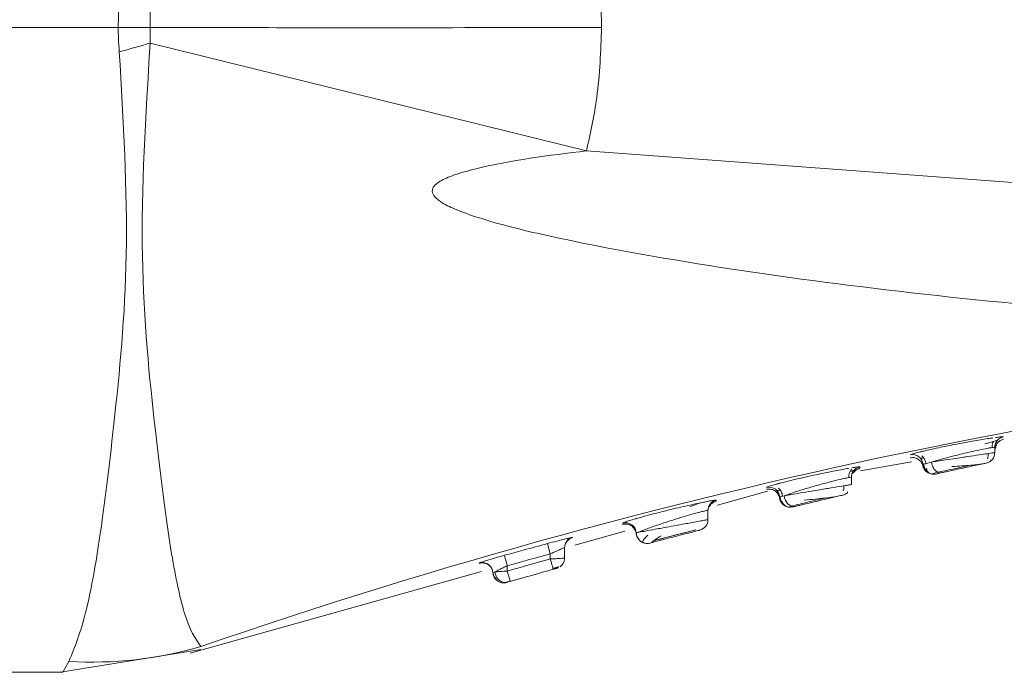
# Model space of a CAD drawing. Header units: millimetres. Extents: x -445 to 1926, y -59 to 420.
# Tile 9 of 44: x -213 to -199, y 156 to 165. Entities that reach past the tile are written whole.
import ezdxf

# ---------------------------------------------------------------- set-up
doc = ezdxf.new("R2010")
doc.units = ezdxf.units.MM
doc.linetypes.add('SLD-Solid', pattern=[0])

msp = doc.modelspace()

# ---------------------------------------------------------------- linework, layer by layer
at = {"color": 7, "linetype": 'SLD-Solid', "lineweight": 18}
for p, q in [((-227.196, 164.585), (-211.822, 164.585)), ((-211.377, 164.366), (-205.29, 162.863)), ((-190.096, 161.74), (-205.29, 162.863)), ((-199.692, 158.846), (-199.652, 158.853)), ((-199.561, 158.787), (-199.596, 158.688)), ((-199.587, 158.775), (-199.582, 158.777)), ((-199.473, 158.872), (-199.473, 158.872)), ((-200.645, 158.66), (-200.599, 158.671)), ((-199.596, 158.725), (-199.596, 158.652)), ((-201.471, 158.397), (-200.758, 158.521)), ((-199.652, 158.535), (-199.649, 158.551)), ((-201.588, 158.355), (-201.561, 158.379)), ((-200.459, 158.361), (-200.383, 158.377)), ((-200.388, 158.376), (-200.367, 158.381)), ((-201.596, 158.307), (-201.596, 158.205)), ((-203.465, 157.919), (-202.765, 158.115)), ((-201.648, 158.091), (-201.649, 158.106)), ((-203.596, 157.843), (-203.596, 157.715)), ((-203.588, 157.891), (-203.563, 157.92)), ((-202.486, 157.894), (-202.476, 157.892)), ((-202.461, 157.895), (-202.421, 157.904)), ((-202.432, 157.905), (-202.412, 157.91)), ((-202.429, 157.906), (-202.421, 157.904)), ((-202.413, 157.892), (-202.414, 157.892)), ((-202.407, 157.902), (-202.402, 157.902)), ((-204.783, 157.668), (-204.783, 157.65)), ((-205.455, 157.359), (-204.757, 157.556)), ((-205.588, 157.371), (-205.565, 157.411)), ((-205.835, 157.382), (-205.796, 157.237)), ((-205.596, 157.324), (-205.596, 157.181)), ((-206.786, 157.111), (-206.787, 157.107)), ((-206.763, 157.12), (-206.786, 157.111)), ((-205.796, 157.237), (-205.796, 157.167)), ((-210.82, 155.852), (-206.755, 156.994)), ((-206.601, 157.005), (-206.596, 156.975)), ((-206.596, 156.975), (-206.593, 156.954)), ((-206.396, 157.073), (-206.396, 156.998)), ((-205.717, 157.033), (-205.712, 157.035)), ((-206.465, 156.837), (-206.45, 156.841)), ((-206.356, 156.861), (-206.354, 156.854)), ((-212.627, 155.585), (-210.67, 155.902)), ((-212.595, 155.585), (-212.511, 155.737)), ((-227.196, 155.585), (-212.595, 155.585))]:
    msp.add_line(p, q, dxfattribs=at)
at = {"color": 7, "linetype": 'SLD-Solid', "lineweight": 18, "flags": 128}
for points in [[(-203.588, 157.891), (-203.593, 157.868), (-203.596, 157.843)], [(-202.476, 157.892), (-202.476, 157.892), (-202.443, 157.889), (-202.411, 157.893)], [(-206.436, 157.218), (-206.435, 157.214), (-206.432, 157.206), (-206.428, 157.192), (-206.424, 157.174), (-206.417, 157.152), (-206.411, 157.128), (-206.403, 157.101), (-206.396, 157.073)], [(-206.486, 156.839), (-206.471, 156.836), (-206.468, 156.835)], [(-206.468, 156.835), (-206.438, 156.834), (-206.405, 156.84)]]:
    msp.add_lwpolyline(points, dxfattribs=at)
at = {"color": 7, "linetype": 'SLD-Solid', "lineweight": 18}
for centre, radius, start, end in [((-255.956, 323.389), 165.154, 285.50503, 285.65978), ((-184.637, 80.726), 79.595, 93.93236, 109.08957), ((-199.446, 158.725), 0.15, 139.6318, 179.9993), ((-200.746, 158.474), 0.15, 5.1451, 101.3663), ((-199.746, 158.652), 0.15, 282.0074, 360), ((-200.447, 158.5), 0.15, 185.1215, 282.4167), ((-201.446, 158.307), 0.15, 138.6097, 179.999), ((-202.746, 158.02), 0.15, 3.5045, 102.8521), ((-201.746, 158.205), 0.15, 283.1798, 310.635), ((-202.446, 158.039), 0.15, 183.4844, 239.025), ((-204.746, 157.522), 0.15, 2.1491, 104.2976), ((-203.746, 157.715), 0.15, 284.3579, 360), ((-205.446, 157.324), 0.15, 104.9021, 179.9979), ((-206.746, 156.967), 0.15, 14.7595, 105.8046), ((-178.911, 60.693), 100.15, 105.5719, 105.92855), ((-178.911, 60.693), 100, 105.5719, 105.92855), ((-212.189, 161.159), 5.432, 266.6009, 286.2568)]:
    msp.add_arc(centre, radius, start, end, dxfattribs=at)
for points, knots in [([(-205.29, 166.306), (-205.224, 165.99), (-205.104, 165.422), (-205.088, 164.842), (-205.081, 164.585)], [0, 0, 0, 0, 0.556738, 1, 1, 1, 1]), ([(-211.822, 164.585), (-211.821, 164.648), (-211.82, 164.761), (-211.811, 164.874), (-211.807, 164.924)], [0, 0, 0, 0, 0.558771, 1, 1, 1, 1]), ([(-211.377, 164.585), (-211.377, 164.626), (-211.378, 164.699), (-211.377, 164.772), (-211.377, 164.804)], [0, 0, 0, 0, 0.5627197, 1, 1, 1, 1]), ([(-211.807, 164.246), (-211.812, 164.309), (-211.82, 164.422), (-211.821, 164.535), (-211.822, 164.585)], [0, 0, 0, 0, 0.561067, 1, 1, 1, 1]), ([(-211.822, 164.585), (-211.739, 164.585), (-211.59, 164.584), (-211.442, 164.585), (-211.377, 164.585)], [0, 0, 0, 0, 0.559994, 1, 1, 1, 1]), ([(-211.377, 164.366), (-211.377, 164.406), (-211.378, 164.479), (-211.377, 164.552), (-211.377, 164.585)], [0, 0, 0, 0, 0.5563326, 1, 1, 1, 1]), ([(-211.377, 164.585), (-210.203, 164.583), (-208.106, 164.581), (-206.005, 164.584), (-205.081, 164.585)], [0, 0, 0, 0, 0.5600214, 1, 1, 1, 1]), ([(-205.081, 164.585), (-205.092, 164.258), (-205.112, 163.678), (-205.236, 163.111), (-205.29, 162.863)], [0, 0, 0, 0, 0.562892, 1, 1, 1, 1]), ([(-210.668, 155.944), (-210.746, 156.054), (-210.882, 156.248), (-211.105, 157.299), (-211.308, 158.918), (-211.559, 161.395), (-211.439, 163.352), (-211.377, 164.366)], [0, 0, 0, 0, 0.190168, 0.336226, 0.540876, 0.762003, 1, 1, 1, 1]), ([(-212.511, 155.737), (-212.43, 155.932), (-212.289, 156.276), (-212.073, 157.417), (-211.877, 159.034), (-211.641, 161.414), (-211.75, 163.281), (-211.807, 164.246)], [0, 0, 0, 0, 0.190009, 0.334651, 0.538338, 0.761528, 1, 1, 1, 1]), ([(-205.29, 162.863), (-205.817, 162.799), (-206.454, 162.722), (-207.134, 162.533), (-207.315, 162.456), (-207.391, 162.399), (-207.418, 162.37), (-207.435, 162.342), (-207.443, 162.311), (-207.44, 162.275), (-207.419, 162.236), (-207.381, 162.194), (-207.286, 162.123), (-207.089, 162.03), (-206.603, 161.86), (-205.632, 161.624), (-203.918, 161.301), (-201.557, 160.962), (-198.258, 160.61), (-194.404, 160.353), (-191.503, 160.304), (-190.096, 160.281)], [0, 0, 0, 0, 0.0796332, 0.0964156, 0.1065059, 0.1089894, 0.110947, 0.1125346, 0.113904, 0.1158361, 0.1179721, 0.1206669, 0.1243532, 0.1359547, 0.1535702, 0.2023597, 0.286651, 0.4171763, 0.5625189, 0.7877925, 1, 1, 1, 1]), ([(-199.621, 158.857), (-199.638, 158.855), (-199.706, 158.845), (-199.845, 158.822), (-200.015, 158.792), (-200.187, 158.759), (-200.363, 158.724), (-200.503, 158.693), (-200.575, 158.677), (-200.605, 158.67), (-200.613, 158.668), (-200.615, 158.667), (-200.626, 158.665), (-200.632, 158.663), (-200.638, 158.661)], [0, 0, 0, 0, 0.069359, 0.275402, 0.393198, 0.5205, 0.710855, 0.848164, 0.932221, 0.954215, 0.960193, 0.961927, 0.962824, 1, 1, 1, 1]), ([(-199.735, 158.773), (-199.71, 158.78), (-199.66, 158.794), (-199.606, 158.809), (-199.568, 158.82), (-199.562, 158.822), (-199.559, 158.823)], [0, 0, 0, 0, 0.2458365, 0.4944566, 0.7458023, 1, 1, 1, 1]), ([(-199.633, 158.721), (-199.633, 158.734), (-199.632, 158.757), (-199.624, 158.787), (-199.615, 158.802), (-199.612, 158.807)], [0, 0, 0, 0, 0.400926, 0.782959, 1, 1, 1, 1]), ([(-199.633, 158.721), (-199.633, 158.734), (-199.632, 158.757), (-199.624, 158.787), (-199.615, 158.802), (-199.612, 158.807)], [0, 0, 0, 0, 0.400848, 0.782809, 1, 1, 1, 1]), ([(-199.612, 158.807), (-199.611, 158.808), (-199.591, 158.813), (-199.57, 158.819), (-199.564, 158.821), (-199.56, 158.823)], [0, 0, 0, 0, 0.025992, 0.534675, 1, 1, 1, 1]), ([(-199.473, 158.872), (-199.489, 158.868), (-199.523, 158.858), (-199.563, 158.823), (-199.591, 158.777), (-199.594, 158.742), (-199.596, 158.725)], [0, 0, 0, 0, 0.242329, 0.5, 0.757671, 1, 1, 1, 1]), ([(-199.473, 158.872), (-199.475, 158.873), (-199.481, 158.875), (-199.52, 158.871), (-199.565, 158.865), (-199.588, 158.862)], [0, 0, 0, 0, 0.328596, 0.661875, 1, 1, 1, 1]), ([(-199.561, 158.785), (-199.548, 158.798), (-199.523, 158.824), (-199.489, 158.833), (-199.473, 158.838)], [0, 0, 0, 0, 0.515653, 1, 1, 1, 1]), ([(-200.638, 158.661), (-200.677, 158.652), (-200.758, 158.632), (-200.769, 158.624), (-200.775, 158.621)], [0, 0, 0, 0, 0.482738, 1, 1, 1, 1]), ([(-199.638, 158.722), (-199.652, 158.72), (-199.686, 158.715), (-199.786, 158.695), (-199.914, 158.668), (-200.067, 158.631), (-200.229, 158.59), (-200.378, 158.55), (-200.449, 158.528), (-200.478, 158.519)], [0, 0, 0, 0, 0.1047935, 0.247002, 0.4021463, 0.5265091, 0.7066329, 0.8753524, 1, 1, 1, 1]), ([(-200.478, 158.519), (-200.452, 158.523), (-200.395, 158.532), (-200.278, 158.549), (-200.153, 158.569), (-200.048, 158.584), (-199.936, 158.601), (-199.815, 158.619), (-199.693, 158.638), (-199.611, 158.65), (-199.601, 158.651), (-199.596, 158.652)], [0, 0, 0, 0, 0.0941408, 0.2003753, 0.3239823, 0.4096456, 0.4580935, 0.6047911, 0.7291087, 0.8671379, 1, 1, 1, 1]), ([(-199.699, 158.563), (-199.696, 158.572), (-199.69, 158.59), (-199.686, 158.616), (-199.688, 158.632), (-199.688, 158.638)], [0, 0, 0, 0, 0.368776, 0.772891, 1, 1, 1, 1]), ([(-199.596, 158.725), (-199.598, 158.726), (-199.6, 158.728), (-199.631, 158.723), (-199.638, 158.722)], [0, 0, 0, 0, 0.7750827, 1, 1, 1, 1]), ([(-199.596, 158.693), (-199.596, 158.692), (-199.596, 158.681), (-199.596, 158.704), (-199.596, 158.725)], [0, 0, 0, 0, 0.0821469, 1, 1, 1, 1]), ([(-200.778, 158.578), (-200.766, 158.58), (-200.744, 158.584), (-200.701, 158.578), (-200.654, 158.556), (-200.619, 158.517), (-200.601, 158.479), (-200.598, 158.456), (-200.596, 158.444)], [0, 0, 0, 0, 0.136954, 0.267626, 0.5, 0.732374, 0.863046, 1, 1, 1, 1]), ([(-200.633, 158.574), (-200.63, 158.574), (-200.623, 158.573), (-200.605, 158.575), (-200.587, 158.577), (-200.587, 158.577)], [0, 0, 0, 0, 0.469335, 0.984693, 1, 1, 1, 1]), ([(-200.613, 158.608), (-200.606, 158.601), (-200.591, 158.587), (-200.574, 158.559), (-200.561, 158.526), (-200.559, 158.502), (-200.558, 158.49)], [0, 0, 0, 0, 0.221191, 0.464098, 0.72557, 1, 1, 1, 1]), ([(-200.596, 158.487), (-200.592, 158.489), (-200.581, 158.494), (-200.515, 158.51), (-200.478, 158.519)], [0, 0, 0, 0, 0.457521, 1, 1, 1, 1]), ([(-200.596, 158.487), (-200.595, 158.477), (-200.592, 158.457), (-200.58, 158.428), (-200.561, 158.401), (-200.536, 158.379), (-200.508, 158.362), (-200.487, 158.356), (-200.477, 158.354)], [0, 0, 0, 0, 0.1533192, 0.3174353, 0.4896303, 0.6661687, 0.8427073, 1, 1, 1, 1]), ([(-200.589, 158.496), (-200.587, 158.484), (-200.585, 158.461), (-200.571, 158.429), (-200.553, 158.403), (-200.538, 158.389), (-200.53, 158.383)], [0, 0, 0, 0, 0.274021, 0.535227, 0.778241, 1, 1, 1, 1]), ([(-200.478, 158.519), (-200.477, 158.507), (-200.473, 158.484), (-200.461, 158.452), (-200.446, 158.426), (-200.428, 158.405), (-200.407, 158.388), (-200.384, 158.376), (-200.358, 158.369), (-200.34, 158.371), (-200.331, 158.372)], [0, 0, 0, 0, 0.136997, 0.267542, 0.389037, 0.500005, 0.61097, 0.732462, 0.863004, 1, 1, 1, 1]), ([(-200.332, 158.372), (-200.313, 158.376), (-200.274, 158.385), (-200.192, 158.403), (-200.09, 158.425), (-199.978, 158.449), (-199.871, 158.472), (-199.784, 158.491), (-199.726, 158.503), (-199.718, 158.505), (-199.714, 158.506)], [0, 0, 0, 0, 0.092597, 0.200743, 0.324828, 0.459097, 0.595238, 0.730406, 0.865756, 1, 1, 1, 1]), ([(-200.196, 158.456), (-200.148, 158.459), (-200.055, 158.466), (-199.927, 158.476), (-199.828, 158.484), (-199.795, 158.489), (-199.78, 158.492)], [0, 0, 0, 0, 0.271072, 0.530108, 0.774066, 1, 1, 1, 1]), ([(-201.635, 158.432), (-201.648, 158.43), (-201.713, 158.419), (-201.846, 158.393), (-202.016, 158.358), (-202.185, 158.322), (-202.358, 158.283), (-202.496, 158.249), (-202.571, 158.23), (-202.605, 158.221), (-202.628, 158.215), (-202.638, 158.212), (-202.646, 158.21)], [0, 0, 0, 0, 0.054928, 0.260672, 0.379643, 0.509001, 0.692061, 0.827169, 0.914181, 0.939602, 0.952932, 1, 1, 1, 1]), ([(-201.633, 158.301), (-201.633, 158.314), (-201.633, 158.338), (-201.623, 158.371), (-201.607, 158.399), (-201.594, 158.413), (-201.588, 158.42)], [0, 0, 0, 0, 0.274666, 0.536296, 0.779137, 1, 1, 1, 1]), ([(-201.633, 158.301), (-201.633, 158.314), (-201.633, 158.338), (-201.624, 158.368), (-201.615, 158.383), (-201.612, 158.389)], [0, 0, 0, 0, 0.398564, 0.778216, 1, 1, 1, 1]), ([(-201.612, 158.389), (-201.61, 158.389), (-201.59, 158.395), (-201.569, 158.402), (-201.562, 158.405), (-201.558, 158.406)], [0, 0, 0, 0, 0.029257, 0.536208, 1, 1, 1, 1]), ([(-201.612, 158.389), (-201.61, 158.389), (-201.59, 158.395), (-201.569, 158.402), (-201.562, 158.405), (-201.559, 158.406)], [0, 0, 0, 0, 0.02947, 0.536104, 1, 1, 1, 1]), ([(-201.477, 158.454), (-201.479, 158.454), (-201.484, 158.455), (-201.523, 158.451), (-201.568, 158.444), (-201.59, 158.44)], [0, 0, 0, 0, 0.3274556, 0.6607343, 1, 1, 1, 1]), ([(-201.477, 158.454), (-201.493, 158.449), (-201.525, 158.438), (-201.563, 158.403), (-201.585, 158.373), (-201.587, 158.355), (-201.587, 158.355)], [0, 0, 0, 0, 0.320102, 0.659689, 0.999277, 1, 1, 1, 1]), ([(-201.562, 158.378), (-201.55, 158.391), (-201.526, 158.416), (-201.492, 158.426), (-201.476, 158.431)], [0, 0, 0, 0, 0.515082, 1, 1, 1, 1]), ([(-201.477, 158.432), (-201.477, 158.432), (-201.477, 158.424), (-201.477, 158.439), (-201.477, 158.454)], [0, 0, 0, 0, 0.068761, 1, 1, 1, 1]), ([(-200.6, 158.467), (-200.597, 158.457), (-200.591, 158.438), (-200.575, 158.41), (-200.553, 158.385), (-200.534, 158.373), (-200.525, 158.367)], [0, 0, 0, 0, 0.229725, 0.475987, 0.734654, 1, 1, 1, 1]), ([(-200.547, 158.434), (-200.544, 158.415), (-200.539, 158.388), (-200.513, 158.365), (-200.493, 158.359), (-200.484, 158.355)], [0, 0, 0, 0, 0.5124258, 0.7563206, 1, 1, 1, 1]), ([(-200.475, 158.353), (-200.475, 158.353), (-200.465, 158.35), (-200.444, 158.35), (-200.424, 158.353), (-200.415, 158.354)], [0, 0, 0, 0, 0.008555, 0.521138, 1, 1, 1, 1]), ([(-200.42, 158.353), (-200.42, 158.353), (-200.422, 158.352), (-200.418, 158.353), (-200.415, 158.354)], [0, 0, 0, 0, 0.123301, 1, 1, 1, 1]), ([(-200.402, 158.357), (-200.399, 158.357), (-200.392, 158.359), (-200.355, 158.367), (-200.332, 158.372)], [0, 0, 0, 0, 0.341787, 1, 1, 1, 1]), ([(-200.389, 158.376), (-200.358, 158.383), (-200.298, 158.396), (-200.179, 158.422), (-200.051, 158.449), (-199.969, 158.467), (-199.928, 158.476)], [0, 0, 0, 0, 0.2502984, 0.5002825, 0.7501189, 1, 1, 1, 1]), ([(-202.646, 158.21), (-202.683, 158.199), (-202.762, 158.177), (-202.773, 158.17), (-202.779, 158.167)], [0, 0, 0, 0, 0.4699781, 1, 1, 1, 1]), ([(-201.637, 158.302), (-201.656, 158.299), (-201.697, 158.291), (-201.817, 158.262), (-201.972, 158.222), (-202.145, 158.174), (-202.308, 158.126), (-202.445, 158.081), (-202.505, 158.059), (-202.533, 158.049)], [0, 0, 0, 0, 0.116973, 0.256695, 0.413478, 0.565732, 0.716151, 0.867733, 1, 1, 1, 1]), ([(-201.596, 158.307), (-201.597, 158.308), (-201.6, 158.31), (-201.632, 158.303), (-201.637, 158.302)], [0, 0, 0, 0, 0.834748, 1, 1, 1, 1]), ([(-201.596, 158.286), (-201.596, 158.285), (-201.596, 158.278), (-201.596, 158.293), (-201.596, 158.307)], [0, 0, 0, 0, 0.073676, 1, 1, 1, 1]), ([(-202.781, 158.139), (-202.769, 158.141), (-202.746, 158.145), (-202.712, 158.14), (-202.681, 158.13), (-202.656, 158.114), (-202.633, 158.094), (-202.614, 158.068), (-202.6, 158.037), (-202.597, 158.013), (-202.596, 158.001)], [0, 0, 0, 0, 0.136997, 0.267594, 0.389104, 0.5, 0.610896, 0.732407, 0.863003, 1, 1, 1, 1]), ([(-202.636, 158.124), (-202.633, 158.123), (-202.625, 158.122), (-202.607, 158.124), (-202.589, 158.127), (-202.588, 158.127)], [0, 0, 0, 0, 0.4693179, 0.984542, 1, 1, 1, 1]), ([(-202.615, 158.157), (-202.607, 158.15), (-202.592, 158.136), (-202.575, 158.108), (-202.561, 158.075), (-202.559, 158.05), (-202.558, 158.038)], [0, 0, 0, 0, 0.220725, 0.463543, 0.725232, 1, 1, 1, 1]), ([(-202.533, 158.049), (-202.514, 158.053), (-202.471, 158.06), (-202.369, 158.077), (-202.228, 158.101), (-202.054, 158.13), (-201.874, 158.16), (-201.722, 158.185), (-201.616, 158.202), (-201.602, 158.204), (-201.596, 158.205)], [0, 0, 0, 0, 0.0825, 0.181793, 0.299657, 0.434093, 0.575769, 0.717, 0.858821, 1, 1, 1, 1]), ([(-201.709, 158.117), (-201.707, 158.126), (-201.701, 158.144), (-201.699, 158.169), (-201.701, 158.184), (-201.701, 158.188)], [0, 0, 0, 0, 0.400908, 0.841474, 1, 1, 1, 1]), ([(-201.596, 158.205), (-201.598, 158.205), (-201.602, 158.204), (-201.639, 158.198), (-201.674, 158.192), (-201.702, 158.188), (-201.704, 158.188)], [0, 0, 0, 0, 0.31475, 0.641197, 0.97969, 1, 1, 1, 1]), ([(-203.48, 157.989), (-203.483, 157.989), (-203.487, 157.991), (-203.526, 157.985), (-203.587, 157.974), (-203.696, 157.952), (-203.841, 157.921), (-204.01, 157.882), (-204.176, 157.843), (-204.346, 157.799), (-204.485, 157.762), (-204.56, 157.741), (-204.595, 157.731), (-204.636, 157.719), (-204.691, 157.702), (-204.763, 157.679), (-204.775, 157.672), (-204.783, 157.668)], [0, 0, 0, 0, 0.060747, 0.122593, 0.185575, 0.249635, 0.368452, 0.436493, 0.510081, 0.614537, 0.69179, 0.741759, 0.75649, 0.764365, 0.829929, 0.891129, 1, 1, 1, 1]), ([(-203.647, 157.961), (-203.65, 157.961), (-203.713, 157.95), (-203.783, 157.922), (-203.849, 157.895)], [0, 0, 0, 0, 0.053911, 1, 1, 1, 1]), ([(-203.48, 157.989), (-203.496, 157.984), (-203.528, 157.973), (-203.565, 157.938), (-203.591, 157.893), (-203.594, 157.859), (-203.596, 157.843)], [0, 0, 0, 0, 0.24289, 0.5, 0.75711, 1, 1, 1, 1]), ([(-203.564, 157.92), (-203.551, 157.933), (-203.528, 157.958), (-203.495, 157.969), (-203.48, 157.974)], [0, 0, 0, 0, 0.5145434, 1, 1, 1, 1]), ([(-203.481, 157.975), (-203.481, 157.974), (-203.481, 157.969), (-203.481, 157.979), (-203.48, 157.989)], [0, 0, 0, 0, 0.081536, 1, 1, 1, 1]), ([(-202.599, 158.03), (-202.598, 158.02), (-202.595, 157.999), (-202.583, 157.969), (-202.565, 157.94), (-202.547, 157.925), (-202.538, 157.917)], [0, 0, 0, 0, 0.228533, 0.47452, 0.733693, 1, 1, 1, 1]), ([(-202.596, 158.03), (-202.593, 158.031), (-202.587, 158.034), (-202.551, 158.044), (-202.533, 158.049)], [0, 0, 0, 0, 0.500909, 1, 1, 1, 1]), ([(-202.596, 158.03), (-202.595, 158.02), (-202.592, 157.999), (-202.58, 157.969), (-202.561, 157.941), (-202.542, 157.922), (-202.529, 157.914), (-202.525, 157.912)], [0, 0, 0, 0, 0.210356, 0.43643, 0.674349, 0.918664, 1, 1, 1, 1]), ([(-202.592, 158.037), (-202.591, 158.026), (-202.589, 158.005), (-202.578, 157.974), (-202.56, 157.944), (-202.542, 157.928), (-202.533, 157.92)], [0, 0, 0, 0, 0.227777, 0.473587, 0.733082, 1, 1, 1, 1]), ([(-202.591, 158.031), (-202.591, 158.023), (-202.59, 158.011), (-202.586, 158.001), (-202.585, 157.998)], [0, 0, 0, 0, 0.7459751, 1, 1, 1, 1]), ([(-202.565, 157.978), (-202.562, 157.967), (-202.556, 157.946), (-202.535, 157.92), (-202.507, 157.9), (-202.485, 157.894), (-202.473, 157.891)], [0, 0, 0, 0, 0.254821, 0.510107, 0.760244, 1, 1, 1, 1]), ([(-202.533, 158.049), (-202.532, 158.037), (-202.529, 158.014), (-202.516, 157.981), (-202.499, 157.954), (-202.479, 157.933), (-202.455, 157.917), (-202.438, 157.907), (-202.429, 157.906), (-202.429, 157.906)], [0, 0, 0, 0, 0.187481, 0.366005, 0.53183, 0.682864, 0.833902, 0.999731, 1, 1, 1, 1]), ([(-202.429, 157.906), (-202.402, 157.912), (-202.35, 157.925), (-202.23, 157.954), (-202.095, 157.986), (-202.005, 158.007), (-201.96, 158.018)], [0, 0, 0, 0, 0.25054, 0.500588, 0.75032, 1, 1, 1, 1]), ([(-202.367, 157.904), (-202.353, 157.907), (-202.323, 157.914), (-202.252, 157.931), (-202.154, 157.955), (-202.032, 157.984), (-201.907, 158.014), (-201.8, 158.039), (-201.726, 158.056), (-201.716, 158.058), (-201.711, 158.059)], [0, 0, 0, 0, 0.082105, 0.181397, 0.299616, 0.434732, 0.577065, 0.718462, 0.859791, 1, 1, 1, 1]), ([(-202.253, 157.988), (-202.202, 157.993), (-202.103, 158.002), (-201.96, 158.017), (-201.845, 158.031), (-201.805, 158.038), (-201.786, 158.042)], [0, 0, 0, 0, 0.271532, 0.530754, 0.77462, 1, 1, 1, 1]), ([(-203.596, 157.843), (-203.597, 157.844), (-203.601, 157.845), (-203.631, 157.839), (-203.678, 157.828), (-203.742, 157.812), (-203.795, 157.797), (-203.821, 157.79)], [0, 0, 0, 0, 0.194381, 0.392042, 0.59361, 0.799673, 1, 1, 1, 1]), ([(-203.596, 157.829), (-203.596, 157.828), (-203.596, 157.823), (-203.596, 157.834), (-203.596, 157.843)], [0, 0, 0, 0, 0.082199, 1, 1, 1, 1]), ([(-202.421, 157.904), (-202.414, 157.903), (-202.395, 157.899), (-202.377, 157.902), (-202.367, 157.904)], [0, 0, 0, 0, 0.417247, 1, 1, 1, 1]), ([(-202.404, 157.895), (-202.403, 157.895), (-202.399, 157.896), (-202.379, 157.901), (-202.367, 157.904)], [0, 0, 0, 0, 0.353373, 1, 1, 1, 1]), ([(-203.821, 157.79), (-203.851, 157.781), (-203.941, 157.755), (-204.116, 157.702), (-204.244, 157.659), (-204.308, 157.637)], [0, 0, 0, 0, 0.202469, 0.602877, 1, 1, 1, 1]), ([(-204.104, 157.624), (-204.053, 157.633), (-203.966, 157.648), (-203.841, 157.671), (-203.736, 157.69), (-203.654, 157.704), (-203.605, 157.714), (-203.599, 157.715), (-203.596, 157.715)], [0, 0, 0, 0, 0.1937425, 0.332723, 0.5131375, 0.6843314, 0.84653, 1, 1, 1, 1]), ([(-203.596, 157.715), (-203.597, 157.715), (-203.6, 157.715), (-203.624, 157.71), (-203.636, 157.708)], [0, 0, 0, 0, 0.488051, 1, 1, 1, 1]), ([(-204.784, 157.648), (-204.774, 157.65), (-204.753, 157.655), (-204.72, 157.652), (-204.686, 157.643), (-204.655, 157.625), (-204.629, 157.6), (-204.61, 157.571), (-204.598, 157.54), (-204.597, 157.518), (-204.596, 157.508)], [0, 0, 0, 0, 0.113819, 0.236706, 0.36648, 0.499995, 0.633511, 0.763288, 0.886178, 1, 1, 1, 1]), ([(-204.596, 157.528), (-204.593, 157.529), (-204.591, 157.53), (-204.56, 157.542), (-204.553, 157.545)], [0, 0, 0, 0, 0.795911, 1, 1, 1, 1]), ([(-204.555, 157.541), (-204.564, 157.54), (-204.591, 157.536), (-204.594, 157.531), (-204.596, 157.528)], [0, 0, 0, 0, 0.323403, 1, 1, 1, 1]), ([(-204.596, 157.528), (-204.595, 157.518), (-204.593, 157.497), (-204.581, 157.466), (-204.562, 157.436), (-204.536, 157.412), (-204.509, 157.395), (-204.49, 157.391), (-204.482, 157.389)], [0, 0, 0, 0, 0.1588633, 0.3302398, 0.5111048, 0.6971136, 0.8831173, 1, 1, 1, 1]), ([(-204.595, 157.528), (-204.594, 157.516), (-204.592, 157.492), (-204.577, 157.46), (-204.559, 157.433), (-204.536, 157.412), (-204.51, 157.397), (-204.487, 157.388), (-204.473, 157.387), (-204.471, 157.386)], [0, 0, 0, 0, 0.180011, 0.350823, 0.508937, 0.65257, 0.798308, 0.958432, 1, 1, 1, 1]), ([(-204.308, 157.637), (-204.363, 157.618), (-204.47, 157.581), (-204.541, 157.549), (-204.565, 157.54), (-204.566, 157.539)], [0, 0, 0, 0, 0.491742, 0.96, 1, 1, 1, 1]), ([(-204.566, 157.539), (-204.563, 157.54), (-204.54, 157.544), (-204.501, 157.551), (-204.469, 157.557)], [0, 0, 0, 0, 0.17403, 1, 1, 1, 1]), ([(-204.469, 157.557), (-204.425, 157.565), (-204.357, 157.577), (-204.228, 157.601), (-204.15, 157.615), (-204.104, 157.624)], [0, 0, 0, 0, 0.425752, 0.66603, 1, 1, 1, 1]), ([(-204.407, 157.388), (-204.406, 157.389), (-204.404, 157.389), (-204.379, 157.396), (-204.329, 157.409), (-204.251, 157.43), (-204.146, 157.457), (-204.016, 157.491), (-203.899, 157.521), (-203.811, 157.544), (-203.754, 157.558), (-203.716, 157.568), (-203.711, 157.569), (-203.708, 157.57)], [0, 0, 0, 0, 0.058055, 0.128833, 0.221266, 0.309063, 0.41483, 0.536314, 0.663474, 0.747859, 0.832233, 0.916537, 1, 1, 1, 1]), ([(-204.36, 157.419), (-204.317, 157.431), (-204.231, 157.453), (-204.067, 157.496), (-203.902, 157.539), (-203.814, 157.561), (-203.771, 157.572)], [0, 0, 0, 0, 0.250317, 0.50013, 0.749884, 1, 1, 1, 1]), ([(-204.358, 157.42), (-204.315, 157.431), (-204.228, 157.454), (-204.063, 157.497), (-203.897, 157.54), (-203.81, 157.562), (-203.767, 157.573)], [0, 0, 0, 0, 0.250111, 0.499857, 0.74968, 1, 1, 1, 1]), ([(-205.484, 157.469), (-205.486, 157.469), (-205.49, 157.469), (-205.523, 157.461), (-205.589, 157.446), (-205.699, 157.418), (-205.791, 157.394), (-205.835, 157.382)], [0, 0, 0, 0, 0.1465762, 0.3014233, 0.4880029, 0.7557657, 1, 1, 1, 1]), ([(-205.565, 157.411), (-205.553, 157.424), (-205.53, 157.449), (-205.499, 157.46), (-205.483, 157.465)], [0, 0, 0, 0, 0.5139759, 1, 1, 1, 1]), ([(-205.484, 157.465), (-205.484, 157.465), (-205.484, 157.464), (-205.484, 157.466), (-205.484, 157.469)], [0, 0, 0, 0, 0.136622, 1, 1, 1, 1]), ([(-204.433, 157.499), (-204.449, 157.484), (-204.482, 157.454), (-204.505, 157.422), (-204.509, 157.399), (-204.489, 157.391), (-204.48, 157.387)], [0, 0, 0, 0, 0.262674, 0.517113, 0.763154, 1, 1, 1, 1]), ([(-204.471, 157.386), (-204.462, 157.385), (-204.441, 157.382), (-204.42, 157.386), (-204.407, 157.388)], [0, 0, 0, 0, 0.419625, 1, 1, 1, 1]), ([(-204.379, 157.398), (-204.379, 157.398), (-204.381, 157.4), (-204.359, 157.419), (-204.316, 157.449), (-204.273, 157.476), (-204.251, 157.489)], [0, 0, 0, 0, 0.146426, 0.418431, 0.704233, 1, 1, 1, 1]), ([(-205.835, 157.382), (-205.947, 157.351), (-206.148, 157.297), (-206.348, 157.242), (-206.436, 157.218)], [0, 0, 0, 0, 0.561946, 1, 1, 1, 1]), ([(-205.596, 157.324), (-205.598, 157.323), (-205.602, 157.323), (-205.639, 157.308), (-205.689, 157.285), (-205.745, 157.261), (-205.778, 157.245), (-205.796, 157.237)], [0, 0, 0, 0, 0.201947, 0.413133, 0.666685, 0.823407, 1, 1, 1, 1]), ([(-205.596, 157.32), (-205.596, 157.32), (-205.596, 157.319), (-205.596, 157.322), (-205.596, 157.324)], [0, 0, 0, 0, 0.137826, 1, 1, 1, 1]), ([(-206.788, 157.106), (-206.778, 157.108), (-206.757, 157.113), (-206.724, 157.111), (-206.69, 157.102), (-206.658, 157.085), (-206.631, 157.061), (-206.611, 157.032), (-206.599, 157), (-206.597, 156.979), (-206.596, 156.969)], [0, 0, 0, 0, 0.113729, 0.236596, 0.366411, 0.5, 0.633589, 0.763404, 0.886271, 1, 1, 1, 1]), ([(-206.436, 157.218), (-206.487, 157.203), (-206.589, 157.175), (-206.706, 157.139), (-206.746, 157.126), (-206.763, 157.12)], [0, 0, 0, 0, 0.372647, 0.73306, 1, 1, 1, 1]), ([(-205.796, 157.237), (-205.908, 157.207), (-206.108, 157.153), (-206.308, 157.097), (-206.396, 157.073)], [0, 0, 0, 0, 0.561944, 1, 1, 1, 1]), ([(-205.596, 157.181), (-205.597, 157.165), (-205.6, 157.133), (-205.623, 157.089), (-205.647, 157.069), (-205.659, 157.059)], [0, 0, 0, 0, 0.34058, 0.68116, 1, 1, 1, 1]), ([(-206.596, 156.975), (-206.594, 156.976), (-206.591, 156.978), (-206.573, 156.983), (-206.565, 156.986)], [0, 0, 0, 0, 0.542921, 1, 1, 1, 1]), ([(-206.596, 156.977), (-206.595, 156.966), (-206.593, 156.945), (-206.58, 156.914), (-206.561, 156.884), (-206.542, 156.869), (-206.533, 156.861)], [0, 0, 0, 0, 0.227377, 0.473105, 0.732776, 1, 1, 1, 1]), ([(-206.596, 156.975), (-206.595, 156.965), (-206.592, 156.944), (-206.58, 156.913), (-206.56, 156.885), (-206.543, 156.867), (-206.532, 156.861), (-206.531, 156.86)], [0, 0, 0, 0, 0.224166, 0.466012, 0.721268, 0.9838, 1, 1, 1, 1]), ([(-206.594, 156.979), (-206.593, 156.969), (-206.591, 156.947), (-206.579, 156.916), (-206.56, 156.886), (-206.541, 156.87), (-206.532, 156.863)], [0, 0, 0, 0, 0.227072, 0.472713, 0.732507, 1, 1, 1, 1]), ([(-206.396, 157.073), (-206.415, 157.064), (-206.453, 157.045), (-206.515, 157.014), (-206.546, 156.996), (-206.565, 156.986)], [0, 0, 0, 0, 0.291381, 0.579711, 1, 1, 1, 1]), ([(-206.565, 156.986), (-206.563, 156.976), (-206.561, 156.955), (-206.549, 156.924), (-206.531, 156.894), (-206.508, 156.869), (-206.48, 156.85), (-206.451, 156.839), (-206.423, 156.836), (-206.405, 156.84), (-206.397, 156.842)], [0, 0, 0, 0, 0.113772, 0.23665, 0.366446, 0.5, 0.633555, 0.763351, 0.886228, 1, 1, 1, 1]), ([(-206.396, 156.998), (-206.39, 156.979), (-206.379, 156.941), (-206.366, 156.894), (-206.358, 156.866), (-206.357, 156.862), (-206.356, 156.861)], [0, 0, 0, 0, 0.296344, 0.592688, 0.889032, 1, 1, 1, 1]), ([(-205.759, 157.035), (-205.753, 157.036), (-205.739, 157.04), (-205.719, 157.046), (-205.698, 157.053), (-205.687, 157.056), (-205.681, 157.058)], [0, 0, 0, 0, 0.205595, 0.467012, 0.731669, 1, 1, 1, 1]), ([(-205.756, 157.023), (-205.752, 157.024), (-205.744, 157.026), (-205.732, 157.029), (-205.723, 157.032), (-205.719, 157.033), (-205.717, 157.033)], [0, 0, 0, 0, 0.292041, 0.584109, 0.876044, 1, 1, 1, 1]), ([(-205.693, 157.04), (-205.693, 157.04), (-205.693, 157.04), (-205.697, 157.039), (-205.703, 157.037), (-205.709, 157.036), (-205.712, 157.035)], [0, 0, 0, 0, 0.244971, 0.496582, 0.748256, 1, 1, 1, 1]), ([(-205.689, 157.064), (-205.689, 157.064), (-205.684, 157.06), (-205.685, 157.053), (-205.689, 157.046), (-205.693, 157.044), (-205.694, 157.043)], [0, 0, 0, 0, 0.001079, 0.594522, 0.876698, 1, 1, 1, 1]), ([(-205.649, 157.067), (-205.643, 157.072), (-205.636, 157.078), (-205.634, 157.082), (-205.634, 157.083)], [0, 0, 0, 0, 0.893208, 1, 1, 1, 1]), ([(-206.572, 156.918), (-206.567, 156.908), (-206.558, 156.887), (-206.533, 156.862), (-206.503, 156.843), (-206.48, 156.838), (-206.468, 156.835)], [0, 0, 0, 0, 0.251486, 0.506831, 0.758636, 1, 1, 1, 1]), ([(-206.468, 156.835), (-206.457, 156.834), (-206.44, 156.832), (-206.424, 156.836), (-206.419, 156.837)], [0, 0, 0, 0, 0.6702788, 1, 1, 1, 1]), ([(-206.427, 156.837), (-206.422, 156.839), (-206.414, 156.841), (-206.395, 156.846), (-206.373, 156.853), (-206.358, 156.857), (-206.35, 156.859)], [0, 0, 0, 0, 0.2512291, 0.5014384, 0.7508793, 1, 1, 1, 1]), ([(-206.404, 156.84), (-206.403, 156.84), (-206.403, 156.84), (-206.399, 156.841), (-206.397, 156.842)], [0, 0, 0, 0, 0.363127, 1, 1, 1, 1])]:
    msp.add_open_spline(points, degree=3, knots=knots, dxfattribs=at)
for points in [[(-205.796, 157.167), (-205.769, 157.169), (-205.717, 157.171), (-205.651, 157.174), (-205.605, 157.178), (-205.599, 157.18), (-205.596, 157.181)], [(-205.796, 157.167), (-205.79, 157.148), (-205.78, 157.111), (-205.766, 157.063), (-205.757, 157.029), (-205.756, 157.025), (-205.755, 157.023)], [(-206.565, 156.986), (-206.555, 156.987), (-206.535, 156.989), (-206.493, 156.992), (-206.446, 156.995), (-206.412, 156.997), (-206.396, 156.998)]]:
    msp.add_open_spline(points, degree=3, dxfattribs=at)

doc.saveas('drawing.dxf')
